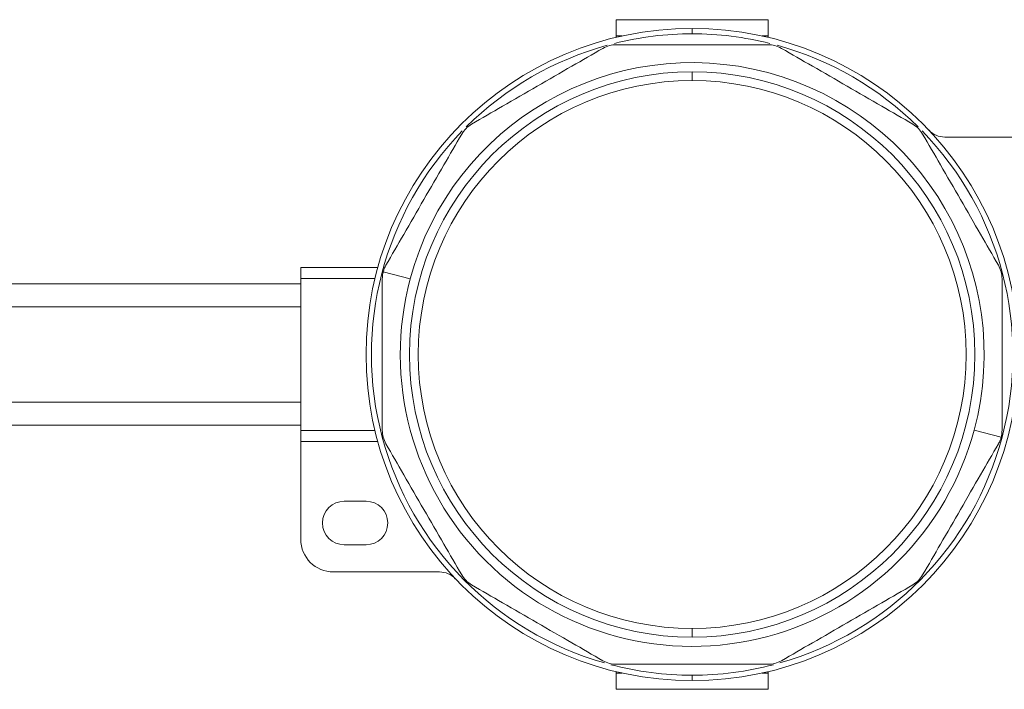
# Model space of a CAD drawing. Header units: millimetres. Extents: x -456 to 1924, y -71 to 431.
# Tile 16 of 45: x -148 to -58, y 369 to 431. Entities that reach past the tile are written whole.
import ezdxf

# ---------------------------------------------------------------- set-up
doc = ezdxf.new("R2010")
doc.units = ezdxf.units.MM

# ---------------------------------------------------------------- blocks, each defined once
blk = doc.blocks.new('Drawing View1')
at = {"color": 7, "linetype": 'Continuous', "lineweight": 18}
for p, q in [((29, 24.3), (43, 24.3)), ((29, 22.8), (29, 24.3)), ((43, 24.3), (43, 22.8)), ((29.557, 22.8), (29, 22.8)), ((29, 22.672), (29, 22.8)), ((36, 23), (36, 23.5)), ((43, 22.8), (42.443, 22.8)), ((43, 22.8), (43, 22.672)), ((36, 18.7), (36, 19.5)), ((59.238, 13.5), (69, 13.5)), ((7.086, 1.5), (0, 1.5)), ((0, 0.5), (0, 1.5)), ((10.067, 0.449), (7.585, 1.114)), ((0, 0), (-60.41, 0)), ((6.828, 0.5), (0, 0.5)), ((0, -13.5), (0, 0.5)), ((0, -2.125), (-60.41, -2.125)), ((0, -10.875), (-60.41, -10.875)), ((-60.41, -13), (0, -13)), ((6.828, -13.5), (0, -13.5)), ((0, -14.5), (0, -13.5)), ((61.933, -13.449), (64.415, -14.114)), ((7.086, -14.5), (0, -14.5)), ((0, -23.5), (0, -14.5)), ((6, -20), (4, -20)), ((4, -24), (6, -24)), ((12.762, -26.5), (3, -26.5)), ((36, -31.7), (36, -32.5)), ((29, -35.8), (29, -35.672)), ((29, -35.8), (29.557, -35.8)), ((29, -37.3), (29, -35.8)), ((36, -36), (36, -36.5)), ((42.443, -35.8), (43, -35.8)), ((43, -35.672), (43, -35.8)), ((43, -35.8), (43, -37.3)), ((43, -37.3), (29, -37.3))]:
    blk.add_line(p, q, dxfattribs=at)
for centre, radius, start, end in [((36, -6.5), 30, 90, 270), ((36, -6.5), 29.5, 90, 104.00923), ((36, -6.5), 30, 270, 90), ((36, -6.5), 29.5, 75.99077, 90), ((36, -6.5), 29.5, 105.34067, 134.7625), ((36, -6.5), 29.5, 45.2375, 74.65933), ((36, -6.5), 26.848, 345, 165), ((36, -6.5), 26, 90, 270), ((36, -6.5), 26, 270, 90), ((36, -6.5), 25.2, 90, 270), ((36, -6.5), 25.2, 270, 90), ((36, -6.5), 29.5, 135.77528, 254.1101), ((36, -6.5), 29.5, 285.8899, 44.22472), ((59.238, 15.5), 2, 223.43254, 270), ((36, -6.5), 26.848, 165, 345), ((4, -22), 2, 90, 270), ((6, -22), 2, 270, 90), ((3, -23.5), 3, 180, 270), ((12.762, -28.5), 2, 43.43254, 90), ((36, -6.5), 29.5, 255.28934, 270), ((36, -6.5), 29.5, 270, 284.71066)]:
    blk.add_arc(centre, radius, start, end, dxfattribs=at)
for points in [[(29.033, 22), (28.814, 21.986), (28.375, 21.957), (27.981, 21.762), (27.783, 21.665)], [(44.217, 21.665), (44.019, 21.762), (43.625, 21.957), (43.186, 21.986), (42.967, 22)], [(15.717, 14.698), (15.534, 14.576), (15.168, 14.332), (14.924, 13.966), (14.802, 13.783)], [(57.198, 13.783), (57.076, 13.966), (56.832, 14.332), (56.466, 14.576), (56.283, 14.698)], [(64.5, 0.467), (64.486, 0.686), (64.457, 1.125), (64.262, 1.519), (64.165, 1.717)], [(7.5, -13.467), (7.514, -13.686), (7.543, -14.125), (7.738, -14.519), (7.835, -14.717)], [(14.802, -26.783), (14.924, -26.966), (15.168, -27.332), (15.534, -27.576), (15.717, -27.698)], [(56.283, -27.698), (56.466, -27.576), (56.832, -27.332), (57.076, -26.966), (57.198, -26.783)], [(27.783, -34.665), (27.981, -34.762), (28.375, -34.957), (28.814, -34.986), (29.033, -35)], [(42.967, -35), (43.186, -34.986), (43.625, -34.957), (44.019, -34.762), (44.217, -34.665)]]:
    blk.add_open_spline(points, degree=3, dxfattribs=at)
for points, knots in [([(29.033, 22), (30.123, 22), (32.427, 22), (35.998, 22), (39.57, 22), (41.876, 22), (42.967, 22)], [0, 0, 0, 0, 0.236329, 0.499843, 0.763462, 1, 1, 1, 1]), ([(15.717, 14.698), (16.661, 15.243), (18.656, 16.395), (21.748, 18.181), (24.841, 19.966), (26.839, 21.12), (27.783, 21.665)], [0, 0, 0, 0, 0.236422, 0.499664, 0.763434, 1, 1, 1, 1]), ([(44.217, 21.665), (45.16, 21.12), (47.156, 19.968), (50.249, 18.182), (53.343, 16.396), (55.339, 15.244), (56.283, 14.698)], [0, 0, 0, 0, 0.236379, 0.499917, 0.763509, 1, 1, 1, 1]), ([(7.835, 1.717), (8.38, 2.661), (9.532, 4.655), (11.317, 7.748), (13.103, 10.841), (14.256, 12.839), (14.802, 13.783)], [0, 0, 0, 0, 0.236407, 0.499638, 0.763417, 1, 1, 1, 1]), ([(57.198, 13.783), (57.743, 12.839), (58.896, 10.843), (60.682, 7.75), (62.467, 4.657), (63.62, 2.661), (64.165, 1.717)], [0, 0, 0, 0, 0.236426, 0.49999, 0.763559, 1, 1, 1, 1]), ([(7.585, 1.114), (7.558, 0.996), (7.509, 0.781), (7.503, 0.564), (7.5, 0.467)], [0, 0, 0, 0, 0.5494201, 1, 1, 1, 1]), ([(7.835, 1.717), (7.777, 1.607), (7.676, 1.416), (7.612, 1.204), (7.585, 1.114)], [0, 0, 0, 0, 0.570321, 1, 1, 1, 1]), ([(7.5, -13.467), (7.5, -12.376), (7.5, -10.07), (7.5, -6.5), (7.5, -2.929), (7.5, -0.624), (7.5, 0.467)], [0, 0, 0, 0, 0.236595, 0.500157, 0.763328, 1, 1, 1, 1]), ([(64.5, 0.467), (64.5, -0.624), (64.5, -2.93), (64.5, -6.5), (64.5, -10.071), (64.5, -12.376), (64.5, -13.467)], [0, 0, 0, 0, 0.236595, 0.500157, 0.763328, 1, 1, 1, 1]), ([(64.415, -14.114), (64.442, -13.996), (64.491, -13.781), (64.497, -13.564), (64.5, -13.467)], [0, 0, 0, 0, 0.5494201, 1, 1, 1, 1]), ([(64.165, -14.717), (64.223, -14.607), (64.324, -14.416), (64.388, -14.204), (64.415, -14.114)], [0, 0, 0, 0, 0.570321, 1, 1, 1, 1]), ([(14.802, -26.783), (14.257, -25.839), (13.104, -23.843), (11.318, -20.75), (9.533, -17.657), (8.38, -15.661), (7.835, -14.717)], [0, 0, 0, 0, 0.236426, 0.49999, 0.763559, 1, 1, 1, 1]), ([(64.165, -14.717), (63.62, -15.661), (62.468, -17.655), (60.683, -20.748), (58.897, -23.841), (57.744, -25.839), (57.198, -26.783)], [0, 0, 0, 0, 0.236407, 0.499638, 0.763417, 1, 1, 1, 1]), ([(27.783, -34.665), (26.84, -34.12), (24.844, -32.968), (21.751, -31.182), (18.657, -29.396), (16.661, -28.244), (15.717, -27.698)], [0, 0, 0, 0, 0.236379, 0.499917, 0.763509, 1, 1, 1, 1]), ([(56.283, -27.698), (55.339, -28.243), (53.344, -29.395), (50.252, -31.181), (47.159, -32.966), (45.161, -34.12), (44.217, -34.665)], [0, 0, 0, 0, 0.236422, 0.499664, 0.763434, 1, 1, 1, 1]), ([(42.967, -35), (41.877, -35), (39.573, -35), (36.002, -35), (32.43, -35), (30.124, -35), (29.033, -35)], [0, 0, 0, 0, 0.2363295, 0.4998434, 0.7634619, 1, 1, 1, 1])]:
    blk.add_open_spline(points, degree=3, knots=knots, dxfattribs=at)

msp = doc.modelspace()

# ---------------------------------------------------------------- block references
at = {"color": 7, "linetype": 'Continuous', "lineweight": 18}
msp.add_blockref('Drawing View1', (-122.291, 406.642), dxfattribs=at)

doc.saveas('drawing.dxf')
